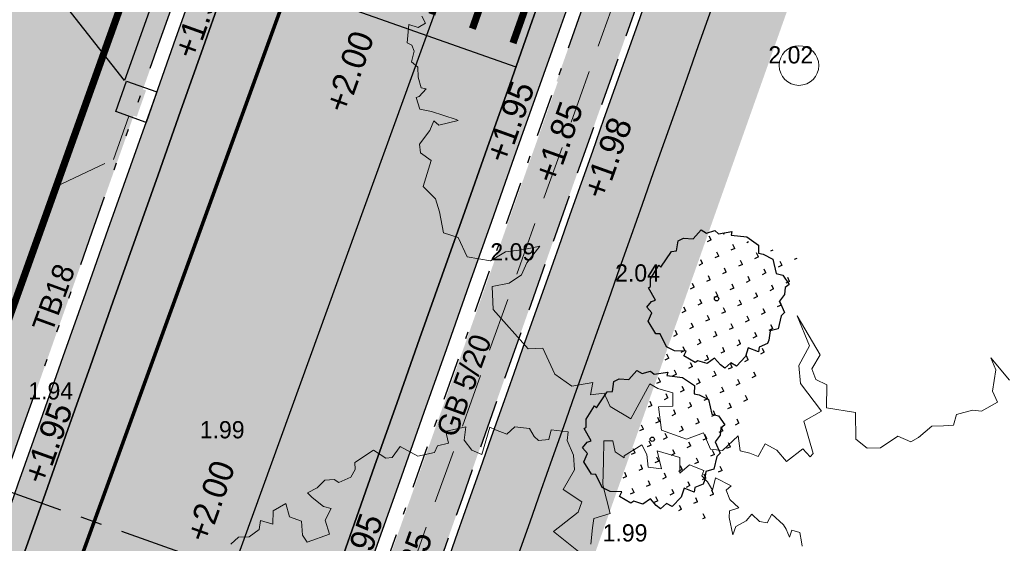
# Model space of a CAD drawing. Header units: metres. Extents: x 134157 to 138734, y 451157 to 455772.
# Tile 76 of 256: x 136389 to 136403, y 453326 to 453333. Entities that reach past the tile are written whole.
import ezdxf
from ezdxf import colors
from ezdxf.entities.mleader import LeaderData, LeaderLine
from ezdxf.math import Vec2, Vec3

# ---------------------------------------------------------------- set-up
doc = ezdxf.new("R2010")
doc.units = ezdxf.units.M
for name, pattern in [('CENTER__G5', [2.4, 1.5, -0.3, 0.3, -0.3]), ('DASHDOT__G2', [1.2, 0.6, -0.3, 0, -0.3]), ('HIDDEN__G5', [1.125, 0.75, -0.375]), ('TR18X20__G2', [2.5999999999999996, 1, -0.4, 0, -0.4, 0, -0.4, 0, -0.4])]:
    doc.linetypes.add(name, pattern=pattern)
doc.layers.add('-DR-alg-hulplijnen kantverharding asflast nieuwe fietsstraat', color=7, linetype='Continuous', true_color=0xff9429, plot=False)
for name, color, linetype, lineweight in [('-DR-bs-boom', 253, 'Continuous', 13), ('-DR-nw-mk-taludmarkering', 252, 'Continuous', 0), ('-DR-nw-rio-HWA 125', 170, 'HIDDEN__G5', 13), ('-DR-nw-vh-arc-tegels 300x300x45', 253, 'Continuous', 9)]:
    doc.layers.add(name, color=color, linetype=linetype, lineweight=lineweight)
for name, color, linetype in [('-DR-bs-rio-DWA Jutfaseweg', 253, 'Continuous'), ('-DR-bs-txt-hoogtemaat', 253, 'Continuous'), ('-DR-nw-alg-dwarsprofiel', 4, 'CENTER__G5'), ('-DR-nw-gr-solitaire heester', 96, 'Continuous'), ('-DR-nw-rio-HWA 160', 170, 'CENTER__G5'), ('-DR-nw-rio-trottoirkolk verkort ivm K&L', 1, 'Continuous'), ('-DR-nw-rio-txt aandachtspunten', 2, 'Continuous'), ('-DR-nw-txt-hoogtemaat', 2, 'Continuous'), ('-DR-nw-vh-band 10x20 ob', 2, 'HIDDEN__G5'), ('-DR-nw-vh-band 18-20x25', 2, 'TR18X20__G2'), ('-DR-nw-vh-band 5-20x25', 2, 'DASHDOT__G2'), ('-DR-nw-vh-kantverharding', 3, 'Continuous'), ('-DR-nw-vh-scheiding verhardingen', 1, 'Continuous'), ('-DR-nw-vh-txt-kantopsluitingen', 2, 'Continuous')]:
    doc.layers.add(name, color=color, linetype=linetype)
doc.layers.add('-DR-nw-gr-arc-gras', color=7, linetype='Continuous', true_color=0xb5d5a4)
doc.layers.add('-DR-nw-vh-arc-asfalt fietsstraat rood', color=7, linetype='Continuous', lineweight=9, true_color=0xdfbfc7)
doc.layers.add('-DR-nw-vh-arc-sbs kf bruinrood rabat halfsteens', color=7, linetype='Continuous', lineweight=9, true_color=0xb88485)
doc.layers.add('-DR-nw-vh-arc-halfverharding stabilizer', color=7, linetype='Continuous', lineweight=9, true_color=0xe2e1c1, transparency=0.1)
doc.layers.add('-DR-nw-vh-kantverharding halfverharding stabilizer', color=7, linetype='Continuous', true_color=0xe2e1c1, transparency=0.1)
doc.styles.add('Drong', font='txt', dxfattribs={"height": 1.8})
pattern_1 = [(115.3356253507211, (136419.7180158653, 453326.2367068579), (-0.2236810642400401, -0.1059037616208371), [0.06, -0.187485]), (205.3356253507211, (136419.7180158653, 453326.2367068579), (0.1059037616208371, -0.22368106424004), [0.06, -0.187485])]

# ---------------------------------------------------------------- blocks, each defined once
blk = doc.blocks.new('Boom bestaand 1')
for points in [[(-0.2017040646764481, 0.4431737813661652), (-0.2067805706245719, 0.4443676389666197), (-0.2172318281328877, 0.4470540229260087), (-0.223502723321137, 0.4395920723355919), (-0.2169333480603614, 0.4339209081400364), (-0.2270861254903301, 0.4339209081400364), (-0.2330585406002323, 0.4330255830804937), (-0.2498892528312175, 0.4257264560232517), (-0.242749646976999, 0.416712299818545), (-0.2476345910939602, 0.4092003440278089), (-0.2589076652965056, 0.4043176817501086), (-0.2543983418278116, 0.3953035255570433), (-0.2532710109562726, 0.3814065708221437), (-0.2457557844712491, 0.3746459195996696), (-0.2660470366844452, 0.3787774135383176), (-0.2728107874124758, 0.3821577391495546), (-0.2716834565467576, 0.3934255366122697), (-0.2848353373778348, 0.3874160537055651), (-0.2964840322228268, 0.3881672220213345), (-0.2987384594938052, 0.3953035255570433), (-0.3145206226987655, 0.3821577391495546), (-0.3028719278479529, 0.3735190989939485), (-0.3141447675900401, 0.3720167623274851), (-0.3231631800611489, 0.3686364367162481), (-0.3276722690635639, 0.3731435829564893), (-0.3404482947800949, 0.3607491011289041), (-0.3359389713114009, 0.3464764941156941), (-0.3526397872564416, 0.353711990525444), (-0.3702979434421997, 0.3325317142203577), (-0.3491079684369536, 0.3290017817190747), (-0.3568775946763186, 0.3155875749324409), (-0.37100416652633, 0.3198237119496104), (-0.3837182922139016, 0.3191176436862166), (-0.3801864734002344, 0.2951135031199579), (-0.3780675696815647, 0.2944074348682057), (-0.3886625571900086, 0.2873474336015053), (-0.4013764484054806, 0.2901714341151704), (-0.4056142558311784, 0.2802872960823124), (-0.3837182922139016, 0.2704032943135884), (-0.3589967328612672, 0.2591071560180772), (-0.3250928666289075, 0.2534590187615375), (-0.327212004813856, 0.2336908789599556), (-0.3180296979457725, 0.228042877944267), (-0.3010777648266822, 0.2188648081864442)], [(-0.2947208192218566, 0.2047446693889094), (-0.3321562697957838, 0.1849765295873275), (-0.3413385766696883, 0.2202768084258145), (-0.350520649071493, 0.2287488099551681), (-0.3724168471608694, 0.2146288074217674), (-0.3879560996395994, 0.2358089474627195), (-0.4042018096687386, 0.2414569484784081), (-0.4225661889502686, 0.2414569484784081), (-0.4315337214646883, 0.2467254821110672), (-0.4415591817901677, 0.229188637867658), (-0.4324549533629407, 0.2223948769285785), (-0.435986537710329, 0.2110987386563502), (-0.4423434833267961, 0.2082747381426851), (-0.4530205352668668, 0.2066837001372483), (-0.4612717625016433, 0.1920817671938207), (-0.457176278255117, 0.18003446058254), (-0.4670650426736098, 0.170150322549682), (-0.472715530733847, 0.1652082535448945), (-0.4472877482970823, 0.1440281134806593), (-0.4564700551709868, 0.1355561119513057), (-0.4705966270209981, 0.1320260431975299), (-0.4840167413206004, 0.1397921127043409), (-0.4882547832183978, 0.1171998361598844), (-0.4847231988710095, 0.1157878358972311), (-0.4748346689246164, 0.1136699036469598), (-0.4769535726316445, 0.1009617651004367), (-0.4713028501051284, 0.09460769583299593), (-0.4748346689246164, 0.0748395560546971), (-0.4931990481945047, 0.06071941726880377), (-0.4854294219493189, 0.04730521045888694), (-0.4875485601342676, 0.04024520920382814), (-0.5016751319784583, 0.03036107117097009), (-0.4974370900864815, 0.00494493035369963), (-0.4896674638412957, 0.002120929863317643), (-0.4832352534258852, -0.006023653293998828), (-0.4832352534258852, -0.0211265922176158), (-0.4885680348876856, -0.02468023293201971), (-0.4921233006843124, -0.03534115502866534), (-0.4876793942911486, -0.04689045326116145), (-0.4867905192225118, -0.05932826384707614), (-0.4796799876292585, -0.05666299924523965), (-0.4645700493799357, -0.04866734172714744), (-0.459237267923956, -0.04156006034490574), (-0.449460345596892, -0.05310935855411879), (-0.4325726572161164, -0.05488624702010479), (-0.4341562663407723, -0.082442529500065), (-0.4438616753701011, -0.08442230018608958), (-0.4591129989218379, -0.0788789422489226), (-0.4694125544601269, -0.08976781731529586), (-0.4852582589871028, -0.08739209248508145), (-0.4834755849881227, -0.1044182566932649), (-0.4690165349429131, -0.1107536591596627), (-0.4787219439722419, -0.1222364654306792), (-0.4698088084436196, -0.1279778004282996), (-0.4666397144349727, -0.1420344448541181), (-0.471197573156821, -0.1534835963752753), (-0.4672833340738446, -0.1649416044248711)], [(-0.2470641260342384, -0.4137096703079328), (-0.2372707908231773, -0.4130346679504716), (-0.235920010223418, -0.4234984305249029), (-0.2440246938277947, -0.4329495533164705), (-0.2234253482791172, -0.4440884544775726), (-0.2183598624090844, -0.4397003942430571), (-0.2102551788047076, -0.4400378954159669), (-0.1991112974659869, -0.448814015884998), (-0.1899934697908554, -0.4440884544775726), (-0.1778364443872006, -0.4484763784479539), (-0.1639910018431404, -0.4505016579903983), (-0.1606139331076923, -0.4451010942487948), (-0.1548731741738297, -0.4572524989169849), (-0.1555486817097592, -0.4613030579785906), (-0.1400145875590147, -0.4626531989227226), (-0.1312346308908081, -0.4505016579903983), (-0.1096221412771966, -0.4258612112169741), (-0.1072582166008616, -0.4238359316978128), (-0.1116481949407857, -0.448814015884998), (-0.1194152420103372, -0.4525269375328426), (-0.1102974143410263, -0.4619780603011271), (-0.09917651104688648, -0.4806846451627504), (-0.0889794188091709, -0.4840821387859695), (-0.07470325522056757, -0.4752485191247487), (-0.04819058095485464, -0.4976722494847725), (-0.02779592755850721, -0.489518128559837), (-0.01080061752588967, -0.4915566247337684), (0.01571205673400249, -0.4976722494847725), (0.02862852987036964, -0.4827231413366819), (0.05582116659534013, -0.4820436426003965), (0.071993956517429, -0.4570290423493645), (0.06901628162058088, -0.4348673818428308), (0.07565379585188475, -0.4119102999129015), (0.07964846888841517, -0.3923569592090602), (0.09273351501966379, -0.4155685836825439), (0.1039107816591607, -0.4277820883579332), (0.107454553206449, -0.4465849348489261), (0.1024933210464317, -0.4680038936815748), (0.1298861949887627, -0.4784885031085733), (0.1932751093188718, -0.4575098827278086), (0.2000920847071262, -0.4399570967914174), (0.2363148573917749, -0.4392229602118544), (0.2586511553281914, -0.4253239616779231), (0.2652219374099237, -0.3991058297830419), (0.2784183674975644, -0.4080994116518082), (0.2832172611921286, -0.3913114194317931), (0.3018123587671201, -0.3913114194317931), (0.326405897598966, -0.3733243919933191), (0.2952141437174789, -0.333752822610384), (0.3048114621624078, -0.3265580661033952), (0.3174374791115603, -0.3112487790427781), (0.3330041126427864, -0.3181641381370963), (0.326405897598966, -0.3349519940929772), (0.3551905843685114, -0.3435858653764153), (0.3780989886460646, -0.3188560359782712), (0.379279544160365, -0.2960093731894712), (0.401676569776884, -0.2960093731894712), (0.4096398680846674, -0.282577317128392), (0.4001834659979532, -0.2572057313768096), (0.4185987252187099, -0.2621805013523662), (0.4260642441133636, -0.2522309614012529), (0.4345253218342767, -0.2442711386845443), (0.4230780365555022, -0.2298441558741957), (0.436516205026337, -0.2193970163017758), (0.4544336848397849, -0.2139247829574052), (0.4479634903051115, -0.1885531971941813), (0.4609038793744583, -0.1840758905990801), (0.4584154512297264, -0.1786035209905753), (0.4161100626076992, -0.1731311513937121), (0.4136216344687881, -0.1477595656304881), (0.370818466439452, -0.158206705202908), (0.3489192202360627, -0.1512419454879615), (0.331499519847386, -0.1288552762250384), (0.2901896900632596, -0.1278603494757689), (0.3473717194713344, -0.1208556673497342), (0.359271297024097, -0.1377579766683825), (0.3736761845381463, -0.1383840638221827), (0.385575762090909, -0.1283677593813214), (0.411880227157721, -0.1402620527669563), (0.4319217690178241, -0.108961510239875), (0.4632366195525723, -0.1221077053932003), (0.4795203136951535, -0.1133435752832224), (0.4857834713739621, -0.09769330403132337), (0.4807698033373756, -0.07176879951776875), (0.4942572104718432, -0.05941110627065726), (0.493133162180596, -0.04817669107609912), (0.486239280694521, -0.02690144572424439), (0.4917654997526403, -0.01309223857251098), (0.4961864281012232, -0.001492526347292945), (0.4851339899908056, 0.007345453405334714), (0.4884496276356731, 0.0283353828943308), (0.4939758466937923, 0.03827811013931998), (0.4917654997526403, 0.06147753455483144), (0.47629189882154, 0.06092516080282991), (0.4530819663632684, 0.07583911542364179), (0.4365033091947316, 0.07583911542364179), (0.4718709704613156, 0.0863340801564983)]]:
    blk.add_lwpolyline(points)
blk.add_circle((0, 0), 0.02512965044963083)
blk = doc.blocks.new('*U145')
at = {"layer": '-DR-nw-mk-taludmarkering', "flags": 128}
for points, const_width in [([(-0.03337993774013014, -0.09426441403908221), (3.925725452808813, -1.496221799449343)], 0.2), ([(-0.02550306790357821, -0.5213919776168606), (0.07463674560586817, -0.2385987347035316)], 0.09999999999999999), ([(0.02363061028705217, -1.281382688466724), (0.3574299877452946, -0.3387385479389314)], 0.09999999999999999), ([(0.5400834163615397, -0.721671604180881), (0.6402232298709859, -0.438878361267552)], 0.09999999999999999), ([(0.5892170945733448, -1.481662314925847), (0.9230164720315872, -0.5390181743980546)], 0.09999999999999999), ([(1.105669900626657, -0.9219512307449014), (1.205809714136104, -0.6391579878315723)], 0.09999999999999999), ([(1.154803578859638, -1.68194194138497), (1.48860295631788, -0.7392978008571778)], 0.09999999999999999), ([(1.671256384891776, -1.122230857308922), (1.771396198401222, -0.8394376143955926)], 0.09999999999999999), ([(1.72039006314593, -1.882221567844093), (2.054189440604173, -0.9395774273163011)], 0.09999999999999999), ([(2.236842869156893, -1.322510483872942), (2.33698268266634, -1.039717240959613)], 0.09999999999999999), ([(2.285976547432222, -2.082501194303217), (2.619775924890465, -1.139857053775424)], 0.09999999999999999), ([(2.802429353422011, -1.522790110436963), (2.902569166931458, -1.239996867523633)], 0.09999999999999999), ([(2.851563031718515, -2.28278082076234), (3.185362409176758, -1.340136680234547)], 0.09999999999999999), ([(3.368015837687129, -1.723069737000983), (3.468155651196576, -1.440276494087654)], 0.09999999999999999), ([(3.417149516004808, -2.483060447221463), (3.750948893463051, -1.540416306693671)], 0.09999999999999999)]:
    blk.add_lwpolyline(points, dxfattribs=dict(at, const_width=const_width))
at = {"layer": '-DR-nw-vh-scheiding verhardingen', "linetype": 'ByBlock', "flags": 128}
for points in [[(0, 0), (3.959105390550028, -1.401957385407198)], [(-0.5006990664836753, -1.41396621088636), (3.458406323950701, -2.815923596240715)]]:
    blk.add_lwpolyline(points, dxfattribs=at)
blk = doc.blocks.new('Solitaire heester')
blk.add_lwpolyline([(-1.738422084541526, -4.390808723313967), (-2.165650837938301, -3.928363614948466), (-2.483742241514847, -4.006582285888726), (-2.464906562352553, -3.243960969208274), (-3.108512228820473, -3.265308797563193), (-3.941315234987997, -2.904578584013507), (-3.868064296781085, -2.452012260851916), (-4.359586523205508, -2.179992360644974), (-4.239036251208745, -1.822945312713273), (-3.950943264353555, -1.283816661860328), (-4.465961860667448, -0.924314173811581), (-4.503076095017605, -0.2488687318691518), (-4.693194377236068, -0.1051291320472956), (-4.52288920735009, 0.7919674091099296), (-4.165535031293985, 0.7508631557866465), (-4.408840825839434, 1.52244183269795), (-4.334976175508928, 2.133900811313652), (-3.641002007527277, 2.854190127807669), (-3.727257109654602, 3.148478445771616), (-3.088619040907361, 3.940484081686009), (-2.461086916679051, 3.914225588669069), (-2.205140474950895, 4.358141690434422), (-1.729077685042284, 4.197407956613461), (-1.539266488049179, 3.97422214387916), (-0.8928984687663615, 4.71058514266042), (-0.7661533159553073, 4.614758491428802), (-0.2489862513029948, 4.811378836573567), (0.8385356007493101, 4.576780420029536), (0.7504387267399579, 4.394391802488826), (2.044152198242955, 4.063660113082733), (2.201816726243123, 3.745261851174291), (2.885605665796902, 3.885625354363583), (3.186395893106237, 3.598453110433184), (3.366635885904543, 2.954233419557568), (4.159869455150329, 2.633380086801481), (4.070851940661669, 2.212653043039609), (4.434400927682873, 1.71867540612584), (4.306120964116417, 1.417271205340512), (4.763654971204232, 0.573362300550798), (4.517280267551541, 0.5504799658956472), (4.76739476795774, -0.5150800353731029), (4.517336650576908, -1.491315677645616), (3.976366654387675, -1.679899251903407), (4.022745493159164, -2.013757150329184), (3.932500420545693, -2.752268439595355), (3.0564445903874, -3.305015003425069), (3.102209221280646, -3.797765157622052), (2.654917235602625, -4.415726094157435), (2.345783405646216, -4.231802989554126), (1.876529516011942, -4.365050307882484), (1.329057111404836, -4.180206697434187), (0.6990696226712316, -4.789516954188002), (0.4057020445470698, -4.637433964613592), (-0.5083884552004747, -4.753073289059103), (-0.8481344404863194, -4.267132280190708), (-1.476280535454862, -4.399766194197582), (-1.738422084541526, -4.390808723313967)])
blk.add_circle((0, 0), 0.15)
blk = doc.blocks.new('*U440')
blk.add_hatch(color=256).paths.add_polyline_path([(0.1523418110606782, -0.01385542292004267), (0.4208064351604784, 0.0148977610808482), (0.462338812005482, -0.3728844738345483), (0.1938741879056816, -0.4016376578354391)])
blk.add_lwpolyline([(-6.422880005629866e-10, -1.134638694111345e-08), (0.4474410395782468, 0.04792196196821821), (0.4953630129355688, -0.3995190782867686), (0.0479219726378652, -0.4474410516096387)], close=True)

msp = doc.modelspace()

# ---------------------------------------------------------------- hatches: boundary and pattern name
at = {"layer": '-DR-nw-gr-arc-gras', "transparency": 33554687}
h = msp.add_hatch(dxfattribs=at)
h.set_pattern_fill('AGR-BOLLEN', color=256, scale=0.1, pattern_type=2)
h.set_pattern_definition(pattern_1)
edge = h.paths.add_edge_path()
edge.add_arc((-7000776.809524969, 3043164.567559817), 7592527.997363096, 340.0567505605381, 340.0572256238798)
edge.add_line((136455.7815594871, 453494.2542758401), (136455.1236032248, 453494.4934109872))
edge.add_arc((380495.2223584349, 364992.5484406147), 259592.3035530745, 160.0666568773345, 160.0804453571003)
edge.add_line((136433.832290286, 453435.7615323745), (136433.813485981, 453435.768343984))
edge.add_line((136433.813485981, 453435.768343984), (136432.1794965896, 453431.2550945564))
edge.add_line((136432.1794965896, 453431.2550945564), (136432.198303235, 453431.2482893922))
edge.add_line((136432.198303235, 453431.2482893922), (136431.6776287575, 453429.8696050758))
edge.add_line((136431.6776287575, 453429.8696050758), (136432.3363505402, 453429.6312341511))
edge.add_line((136432.3363505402, 453429.6312341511), (136434.3092713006, 453435.0765756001))
h = msp.add_hatch(dxfattribs=at)
h.set_pattern_fill('AGR-BOLLEN', color=256, scale=0.1, pattern_type=2)
h.set_pattern_definition(pattern_1)
edge = h.paths.add_edge_path()
edge.add_line((136383.2134454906, 453288.9019834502), (136370.3107921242, 453255.8015622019))
edge.add_line((136370.3107921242, 453255.8015622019), (136371.2564993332, 453255.4863635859))
edge.add_line((136371.2564993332, 453255.4863635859), (136384.1510128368, 453288.5538067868))
edge.add_line((136384.1510128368, 453288.5538067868), (136396.0961381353, 453322.3793146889))
edge.add_arc((144469.9212397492, 450472.5629594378), 8562.015243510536, 160.31249212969, 160.5585073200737, ccw=False)
edge.add_arc((136275.9270339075, 453000.1713109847), 380.646841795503, 69.38656361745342, 69.63257880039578, ccw=False)
edge.add_arc((138171.7297984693, 452736.5348694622), 1867.673052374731, 160.368791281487, 160.6148064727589, ccw=False)
edge.add_arc((136543.2276384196, 453720.0757027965), 379.2681389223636, 249.6101479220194, 249.85616311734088, ccw=False)
edge.add_arc((139775.6477578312, 452174.23586996), 3568.915535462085, 160.2709000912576, 160.5169152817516, ccw=False)
edge.add_line((136416.2303610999, 453379.0067418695), (136415.2888679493, 453379.3437739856))
edge.add_arc((149594.404130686, 448661.5345121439), 13998.09999034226, 160.3038426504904, 160.5498578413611)
edge.add_line((136395.1532065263, 453322.7123011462), (136383.2134454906, 453288.9019834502))
h = msp.add_hatch(dxfattribs=at)
h.set_pattern_fill('AGR-BOLLEN', color=256, scale=0.1, pattern_type=2)
h.set_pattern_definition(pattern_1)
edge = h.paths.add_edge_path()
edge.add_line((136398.3948542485, 453336.9145987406), (136398.3760025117, 453336.9212779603))
edge.add_line((136398.3760025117, 453336.9212779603), (136396.7737873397, 453332.3966510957))
edge.add_line((136396.7737873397, 453332.3966510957), (136396.7926424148, 453332.3899779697))
edge.add_arc((149594.4041398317, 448661.5345083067), 13999.780000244, 160.5102768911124, 160.5498578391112)
edge.add_line((136393.569081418, 453323.2717183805), (136392.3202201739, 453319.7948465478))
edge.add_line((136392.3202201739, 453319.7948465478), (136392.9806538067, 453319.5612542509))
edge.add_line((136392.9806538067, 453319.5612542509), (136394.2102749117, 453323.0452875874))
edge.add_arc((149594.4041308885, 448661.5345120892), 13999.09999055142, 160.3699688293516, 160.5498578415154, ccw=False)
edge.add_line((136408.9108490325, 453364.4663061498), (136408.2710879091, 453364.6967628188))
edge.add_arc((149594.4041402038, 448661.5345090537), 13999.780000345, 160.3699600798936, 160.4906326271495)
h = msp.add_hatch(dxfattribs=at)
h.set_pattern_fill('AGR-BOLLEN', color=256, scale=0.1, pattern_type=2)
h.set_pattern_definition([(115.335625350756, (136715.2722426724, 452399.4575420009), (-0.2236810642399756, -0.1059037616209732), [0.06, -0.187485]), (205.335625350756, (136715.2722426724, 452399.4575420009), (0.1059037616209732, -0.2236810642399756), [0.06, -0.187485])])
h.paths.add_polyline_path([(136398.9414093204, 453326.2485956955), (136400.2415328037, 453329.8868261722), (136398.9071459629, 453330.3415334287), (136397.607002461, 453326.7032469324)])
at = {"layer": '-DR-nw-vh-arc-asfalt fietsstraat rood', "transparency": 33554687}
h = msp.add_hatch(color=256, dxfattribs=at)
h.dxf.hatch_style = 1
h.paths.add_polyline_path([(136392.9844638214, 453323.4781699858, -0.0007849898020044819), (136407.6878282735, 453364.9070308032), (136403.7367146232, 453366.3314268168, 0.0007852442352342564), (136389.0241510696, 453324.8767131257), (136377.1192577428, 453291.1651317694), (136369.7581975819, 453272.2810941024), (136373.7105919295, 453270.856236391), (136381.0570405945, 453289.7027897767)])
at = {"layer": '-DR-nw-vh-arc-halfverharding stabilizer'}
h = msp.add_hatch(dxfattribs=at)
h.set_pattern_fill('GRAVEL', color=256, scale=0.03)
h.set_pattern_definition([(228.0127875, (0.54864, 0.7619999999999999), (-6.096000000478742, -6.857999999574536), [0.102516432, -10.1491450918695]), (184.969741, (0.4800599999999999, 0.6858), (9.143999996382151, 0.7620000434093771), [0.175921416, -17.41621466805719]), (132.5104471, (0.3048, 0.6705599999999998), (7.620000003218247, -8.381999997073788), [0.124044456, -12.28041683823]), (267.273689, (0.00762, 0.4800599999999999), (0.7620000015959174, 15.23999999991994), [0.160201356, -15.8599312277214]), (292.83365418, (0, 0.32004), (-3.810000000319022, 9.143999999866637), [0.15709011, -15.5519423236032]), (357.2736889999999, (0.06096, 0.17526), (-15.23999999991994, 0.7620000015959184), [0.160201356, -15.8599312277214]), (37.69424047, (0.22098, 0.16764), (-9.905999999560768, -7.620000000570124), [0.211858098, -20.9739345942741]), (72.25532837, (0.38862, 0.29718), (5.334000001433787, 16.76399999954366), [0.200015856, -19.8015769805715]), (121.42956562, (0.4495799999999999, 0.48768), (-6.096000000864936, 9.905999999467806), [0.1607439, -15.9136637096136]), (175.2363583, (0.36576, 0.6248400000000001), (8.381999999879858, -0.7620000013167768), [0.183513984, -8.992181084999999]), (222.3974378, (0.18288, 0.64008), (-9.143999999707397, -8.382000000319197), [0.237323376, -23.4950317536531]), (138.81407483, (0.7619999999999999, 0.47244), (-5.333999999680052, 4.572000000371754), [0.08100136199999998, -8.0191697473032]), (171.4692344, (0.70104, 0.52578), (9.906000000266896, -1.523999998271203), [0.154104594, -15.256391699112]), (225, (0.54864, 0.54864), (-1.06581410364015e-16, -0.7620000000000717), [0.107762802, -0.9698679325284]), (203.19859051, (0.4953, 0.64008), (3.810000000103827, 1.5239999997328), [0.05803239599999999, -5.745186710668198]), (291.80140949, (0.44196, 0.61722), (-0.7620000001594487, 2.285999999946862), [0.082069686, -4.021425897]), (30.96375653, (0.47244, 0.5410200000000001), (2.286000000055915, 1.523999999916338), [0.133295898, -4.309889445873]), (161.56505118, (0.5867399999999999, 0.6096), (1.524000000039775, -0.761999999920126), [0.096386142, -2.3132694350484]), (16.389540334, (0, 0.61722), (7.620000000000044, 2.286000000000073), [0.1350264, -13.3676480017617]), (70.34617594, (0.12954, 0.65532), (-3.048000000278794, -8.381999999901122), [0.113279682, -11.21466470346]), (293.19859051, (0.5867399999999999, 0.7619999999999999), (-1.523999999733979, 3.810000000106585), [0.11606403, -5.687155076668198]), (343.6104596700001, (0.6324599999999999, 0.65532), (-7.620000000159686, 2.285999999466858), [0.1350264, -13.367648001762]), (339.44395478, (0, 0.14478), (-3.809999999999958, 1.524000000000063), [0.1302105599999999, -6.3803202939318]), (294.7751406, (0.12192, 0.09906), (-3.810000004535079, 8.381999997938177), [0.109101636, -10.801078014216]), (66.80140949, (0.59436, 0), (1.523999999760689, 3.810000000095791), [0.11606403, -5.687155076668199]), (17.35402464, (0.64008, 0.10668), (-9.905999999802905, -3.048000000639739), [0.127734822, -12.64571279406]), (69.44395478, (0.22098, 0), (-1.524000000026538, -3.809999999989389), [0.06510527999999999, -6.445425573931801]), (101.309932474, (0.54864, 0), (-0.7620000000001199, 3.048000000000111), [0.03885437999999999, -3.8465984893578]), (165.963756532, (0.5410200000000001, 0.0381), (2.285999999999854, -0.7619999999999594), [0.15709011, -2.9847163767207]), (186.00900596, (0.38862, 0.0762), (7.61999999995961, 0.762000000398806), [0.1455801, -14.4124094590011]), (303.69006753, (0.47244, 0.47244), (-0.7620000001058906, 1.523999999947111), [0.109897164, -2.637532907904]), (353.15722659, (0.5334, 0.3809999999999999), (12.9540000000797, -1.523999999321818), [0.191867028, -18.9948027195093]), (60.9453959, (0.7239, 0.35814), (-3.048000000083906, -5.333999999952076), [0.078452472, -7.766817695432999]), (90, (0.7619999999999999, 0.42672), (-0.7619999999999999, 0.7619999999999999), [0.04572, -0.7162799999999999]), (120.25643716, (0.37338, 0.09906), (3.047999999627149, -5.334000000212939), [0.105860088, -10.48018223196]), (48.01278749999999, (0.32004, 0.1905), (6.096000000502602, 6.857999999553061), [0.205032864, -10.0466286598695]), (0, (0.4572, 0.3429), (0.7619999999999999, 0.7619999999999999), [0.19812, -0.5638799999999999]), (325.3048465, (0.65532, 0.3429), (7.620000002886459, -5.333999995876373), [0.120482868, -11.927795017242]), (254.0546040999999, (0.75438, 0.27432), (-0.761999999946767, -3.048000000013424), [0.110948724, -5.4364950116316]), (207.64597536, (0.7239, 0.16764), (-14.478000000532, -7.619999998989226), [0.18064353, -17.8837393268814]), (175.42607874, (0.5638799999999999, 0.08381999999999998), (-9.905999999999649, 0.7619999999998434), [0.191108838, -18.919753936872])])
edge = h.paths.add_edge_path()
edge.add_line((136391.109334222, 453311.2610998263), (136395.1532065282, 453322.7123011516))
edge.add_arc((149594.4041387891, 448661.5345092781), 13998.09999893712, 160.3699834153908, 160.5498578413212, ccw=False)
edge.add_line((136409.8515333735, 453364.1270044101), (136409.0063594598, 453364.4316984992))
edge.add_arc((149014.4532923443, 448866.8502176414), 13383.77867250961, 160.3637691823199, 160.5519250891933)
edge.add_line((136394.3045680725, 453323.0119889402), (136393.041588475, 453319.4336311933))
edge.add_line((136393.041588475, 453319.4336311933), (136392.2868749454, 453319.70056985))
edge.add_line((136392.2868749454, 453319.70056985), (136391.787185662, 453318.286246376))
edge.add_line((136391.787185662, 453318.286246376), (136392.5416575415, 453318.0198819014))
edge.add_line((136392.5416575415, 453318.0198819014), (136392.1254244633, 453316.841217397))
edge.add_line((136392.1254244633, 453316.841217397), (136390.260695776, 453311.5607876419))
edge.add_line((136390.260695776, 453311.5607876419), (136391.109334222, 453311.2610998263))
at = {"layer": '-DR-nw-vh-arc-sbs kf bruinrood rabat halfsteens', "transparency": 33554687}
h = msp.add_hatch(color=256, dxfattribs=at)
h.dxf.hatch_style = 1
h.paths.add_polyline_path([(136389.0241510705, 453324.8767131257, -0.0007852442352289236), (136403.7367146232, 453366.331426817), (136403.3620742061, 453366.4664865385), (136396.0401783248, 453345.8917408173), (136388.6469784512, 453325.0099077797), (136386.4678348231, 453318.8391361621), (136386.3013415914, 453318.3676703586), (136386.1348483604, 453317.8962045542), (136385.9683551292, 453317.4247387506), (136385.801861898, 453316.9532729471), (136385.6353686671, 453316.4818071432), (136385.4688754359, 453316.0103413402), (136385.3023822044, 453315.5388755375), (136385.1358889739, 453315.0674097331), (136384.9693957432, 453314.5959439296), (136384.8029025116, 453314.124478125), (136384.6364092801, 453313.6530123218), (136384.4699160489, 453313.1815465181), (136384.3034228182, 453312.7100807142), (136384.1369295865, 453312.2386149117), (136383.9693720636, 453311.7641353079), (136384.3466298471, 453311.631181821)])
h = msp.add_hatch(color=256, dxfattribs=at)
h.dxf.hatch_style = 1
h.paths.add_polyline_path([(136407.687828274, 453364.9070308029, 0.0007849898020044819), (136392.9844638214, 453323.4781699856), (136388.3078365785, 453310.2351702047), (136388.685070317, 453310.1022251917), (136389.3177686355, 453311.8937867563), (136393.3616364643, 453323.3449754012, -0.0007849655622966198), (136408.0641248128, 453364.7713740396)])
at = {"layer": '-DR-nw-vh-arc-tegels 300x300x45'}
h = msp.add_hatch(dxfattribs=at)
h.set_pattern_fill('AVH-TEGEL_200X200_HALFST', color=256, scale=2, angle=71, pattern_type=2)
h.set_pattern_definition([(71, (0, 0), (-0.05887645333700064, 0.443321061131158), [0.4, -0.4]), (161, (0, 0), (-0.1302272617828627, -0.3782074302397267), [])])
h.paths.add_polyline_path([(136383.6032007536, 453320.911274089), (136386.0464759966, 453320.0484569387), (136386.6791502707, 453321.8400269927), (136387.2449092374, 453321.640235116), (136388.4584460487, 453325.0766575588), (136395.8516459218, 453345.9584905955), (136395.5688473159, 453346.058615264), (136395.6692610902, 453346.3413113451), (136393.8836929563, 453346.9755459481), (136392.3271152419, 453344.9588620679), (136389.4221152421, 453336.868862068), (136389.3281152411, 453336.902862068)])
h.paths.add_polyline_path([(136382.5311583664, 453309.1878788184), (136382.5295352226, 453309.1884520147), (136382.5311533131, 453309.1878648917)])

# ---------------------------------------------------------------- linework, layer by layer
at = {"layer": '-DR-alg-hulplijnen kantverharding asflast nieuwe fietsstraat'}
for points in [[(136615.5574884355, 453953.711278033), (136612.5988155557, 453946.9774368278), (136593.3968481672, 453893.9480587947), (136588.980006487, 453881.7567302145), (136586.9296896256, 453874.6504554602, -0.01588767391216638), (136585.9525370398, 453871.6277406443), (136586.3288476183, 453871.4914783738), (136577.7383367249, 453847.7673755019, 0.004101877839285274), (136569.551446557, 453824.5650928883, -0.004267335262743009), (136561.0217986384, 453800.4168774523), (136429.6486940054, 453438.3572199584, 0.002151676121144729), (136389.0241510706, 453324.8767131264), (136377.1192577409, 453291.1651317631), (136363.7665480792, 453256.9101376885), (136363.728095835, 453256.80125087)], [(136620.467022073, 453951.9335331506), (136618.8898399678, 453946.4661328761, -0.01664357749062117), (136617.8615883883, 453943.301182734), (136595.3671784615, 453881.1791853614, -0.01664357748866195), (136594.1306749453, 453878.0896433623), (136591.8416891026, 453872.87998761, 0.01163646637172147), (136590.9554707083, 453870.7283732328), (136590.605185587, 453869.7904456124), (136590.2290830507, 453869.9266325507), (136581.6874133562, 453846.3374126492, 0.004101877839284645), (136573.5234525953, 453823.2001137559, -0.004267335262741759), (136564.9699280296, 453798.9843013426), (136433.5968233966, 453436.9246438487, 0.002151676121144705), (136392.9844638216, 453323.4781699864), (136381.0570405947, 453289.7027897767), (136367.704330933, 453255.4477957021), (136367.6831793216, 453255.3878998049)]]:
    msp.add_lwpolyline(points, format="xyb", dxfattribs=at)
at = {"layer": '-DR-bs-rio-DWA Jutfaseweg', "const_width": 0.05, "flags": 128}
msp.add_lwpolyline([(136385.6001283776, 453313.2417282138), (136408.1042717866, 453375.1461283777)], dxfattribs=at)
at = {"layer": '-DR-nw-rio-HWA 125', "flags": 128}
msp.add_lwpolyline([(136393.9482191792, 453323.3519115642), (136404.0640880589, 453351.6598860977)], dxfattribs=at)
at = {"layer": '-DR-nw-rio-HWA 125'}
msp.add_lwpolyline([(136389.8011501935, 453330.9274635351), (136390.5990039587, 453331.3052143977), (136390.8147378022, 453331.9089181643)], dxfattribs=at)
at = {"layer": '-DR-nw-rio-HWA 160', "const_width": 0.1}
msp.add_lwpolyline([(136384.1369037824, 453315.0767892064), (136393.4562309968, 453341.1557430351)], dxfattribs=at)
at = {"layer": '-DR-nw-vh-band 10x20 ob', "ltscale": 0.9}
msp.add_lwpolyline([(136393.0301461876, 453319.703468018), (136394.2102749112, 453323.0452875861, -0.001068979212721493), (136414.2631114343, 453379.4454112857)], format="xyb", dxfattribs=at)
at = {"layer": '-DR-nw-vh-band 18-20x25', "flags": 128}
msp.add_lwpolyline([(136387.2449092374, 453321.640235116), (136388.4583921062, 453325.0765050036, -0.000395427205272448), (136395.8512734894, 453345.9586224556)], format="xyb", dxfattribs=at)
at = {"layer": '-DR-nw-vh-band 5-20x25'}
msp.add_lwpolyline([(136392.703045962, 453320.8793922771), (136393.550222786, 453323.2783781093, -0.001051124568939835), (136413.2671326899, 453378.7399570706)], format="xyb", dxfattribs=at)
at = {"layer": '-DR-nw-vh-kantverharding'}
for points in [[(136363.728095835, 453256.80125087), (136363.7665480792, 453256.9101376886), (136377.1192577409, 453291.1651317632), (136389.0241510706, 453324.8767131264, -0.002151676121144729), (136429.6486940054, 453438.3572199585), (136561.0217986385, 453800.4168774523, 0.004267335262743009), (136569.551446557, 453824.5650928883, -0.004101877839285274), (136577.738336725, 453847.767375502), (136586.3288476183, 453871.4914783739), (136585.9525370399, 453871.6277406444)], [(136367.6831793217, 453255.3878998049), (136367.704330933, 453255.4477957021), (136381.0570405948, 453289.7027897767), (136392.9844638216, 453323.4781699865, -0.002151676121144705), (136433.5968233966, 453436.9246438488), (136564.9699280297, 453798.9843013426, 0.004267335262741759), (136573.5234525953, 453823.2001137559, -0.004101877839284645), (136581.6874133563, 453846.3374126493), (136590.2290830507, 453869.9266325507), (136590.605185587, 453869.7904456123)], [(136392.187695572, 453320.0206781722), (136393.3616364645, 453323.3449754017, -0.002151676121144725), (136433.9728357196, 453436.7882080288), (136565.3459403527, 453798.8478655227, 0.004267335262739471), (136573.9017388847, 453823.0701157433, -0.004101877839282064), (136582.0635158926, 453846.2012257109), (136590.4689986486, 453869.4143430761)], [(136388.645266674, 453325.0050604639, -0.002151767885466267), (136429.2726816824, 453438.4936557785), (136433.4882348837, 453450.1115721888)], [(136393.0411372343, 453319.4342793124), (136394.3045680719, 453323.0119889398, -0.001073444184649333), (136414.4415241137, 453379.6471028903, -0.001073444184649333)]]:
    msp.add_lwpolyline(points, format="xyb", dxfattribs=at)

# ---------------------------------------------------------------- block references
at = {"layer": '-DR-bs-boom', "rotation": 293.3958673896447}
for p, xscale, yscale in [((136400.1520000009, 453332.6160000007), 11, 11), ((136396.2770000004, 453321.5810000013), 12, 12)]:
    msp.add_blockref('Boom bestaand 1', p, dxfattribs=dict(at, xscale=xscale, yscale=yscale))
at = {"layer": '-DR-nw-gr-solitaire heester', "xscale": 0.2, "yscale": 0.2, "zscale": 0.2, "rotation": 70.17551579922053}
for p in [(136399.0029615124, 453329.3646789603), (136398.1072153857, 453327.4045021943)]:
    msp.add_blockref('Solitaire heester', p, dxfattribs=at)
at = {"layer": '-DR-nw-mk-taludmarkering'}
msp.add_blockref('*U145', (136392.7496174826, 453335.4128806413), dxfattribs=at)
at = {"layer": '-DR-nw-rio-trottoirkolk verkort ivm K&L', "rotation": 154.407238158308}
msp.add_blockref('*U440', (136391.0552293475, 453331.8238521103), dxfattribs=at)

# ---------------------------------------------------------------- texts
at = {"layer": '-DR-bs-txt-hoogtemaat', "color": 253, "char_height": 0.24, "attachment_point": 7, "style": 'Drong'}
for s, insert in [('2.02', (136399.726, 453332.6419999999, 2.022)), ('2.09', (136395.852, 453329.895, 2.085)), ('2.04', (136397.59, 453329.601, 2.041)), ('1.94', (136389.413, 453327.956, 1.938)), ('1.99', (136391.802, 453327.4139999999, 1.993)), ('1.99', (136397.416, 453325.976, 1.99))]:
    msp.add_mtext(s, dxfattribs=dict(at, insert=insert))
at = {"layer": '-DR-nw-txt-hoogtemaat', "style": 'Drong'}
for s, p in [('+1.95', (136396.088281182, 453331.232308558)), ('+1.85', (136396.7651989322, 453330.9491506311)), ('+1.98', (136397.4483618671, 453330.7288117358)), ('+1.95', (136393.9781862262, 453325.2048813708)), ('+1.85', (136394.6658363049, 453324.9602879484))]:
    msp.add_text(s, height=0.34, rotation=70.33562535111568, dxfattribs=at).set_placement(p)
at = {"layer": '-DR-nw-vh-txt-kantopsluitingen', "style": 'Drong'}
for s, p in [('TB18', (136389.7422713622, 453328.8759083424)), ('GB 5/20', (136395.3710337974, 453327.4126811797))]:
    msp.add_text(s, height=0.3, rotation=70, dxfattribs=at).set_placement(p)

# ---------------------------------------------------------------- next in the draw order: leaders
at = {"layer": '-DR-nw-rio-txt aandachtspunten'}
ml = msp.add_multileader_mtext('Standard', dxfattribs=at)
ml.set_content('Aanbrengen trottoirkolk 600 mm \\Phoog i.v.m. aanwezige K&L \\P - Q-line Max TRK-4717/60 GB1', color=7, style='Drong')
ml.set_leader_properties(color=256, linetype='ByLayer', lineweight=-1)
ml.build(insert=Vec2(0, 0))
ml.multileader.update_dxf_attribs({"text_left_attachment_type": 5, "text_right_attachment_type": 5, "dogleg_length": 70.90462224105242, "arrow_head_size": 0.5, "scale": 0.2})
ctx = ml.context
ctx.base_point, ctx.scale, ctx.char_height, ctx.arrow_head_size, ctx.landing_gap_size, ctx.plane_origin, ctx.plane_x_axis, ctx.plane_y_axis = Vec3(136385.2253888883, 453328.4830216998), 0.2, 0.36, 0.5, 0.04000000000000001, Vec3(136388.4238693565, 453323.7803170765), Vec3(0.3365098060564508, 0.9416799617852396), Vec3(-0.9416799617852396, 0.3365098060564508)
ctx.left_attachment, ctx.right_attachment = 5, 5
notes = []
notes.append((ctx, [(1, (1, 1, 0), (136387.916549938, 453336.01389417), (-0.3365098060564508, -0.9416799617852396), 0.4738452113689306, [(1, [(136394.3327283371, 453342.4243496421), (136390.7526783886, 453332.4081912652)], 0, [])])]))
ctx.mtext.insert, ctx.mtext.text_direction, ctx.mtext.rotation, ctx.mtext.flow_direction = Vec3(136383.6610489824, 453329.0845166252), Vec3(0.3365098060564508, 0.9416799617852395), 1.227588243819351, 5
ctx.mtext.has_bg_fill, ctx.mtext.bg_color, ctx.mtext.bg_scale_factor, ctx.mtext.bg_transparency, ctx.mtext.use_window_bg_color = 1, -1027028792, 1.5, 0, 1
for ctx, leaders in notes:
    for number, flags, end, landing, length, lines in leaders:
        leader = LeaderData()
        leader.index, (leader.has_last_leader_line, leader.has_dogleg_vector, leader.attachment_direction) = number, flags
        leader.last_leader_point, leader.dogleg_vector, leader.dogleg_length = Vec3(end), Vec3(landing), length
        for number, points, colour, breaks in lines:
            line = LeaderLine()
            line.index, line.vertices, line.color, line.breaks = number, Vec3.list(points), colors.encode_raw_color(colour), breaks
            leader.lines.append(line)
        ctx.leaders.append(leader)

# ---------------------------------------------------------------- next in the draw order: linework, layer by layer
at = {"layer": '-DR-alg-hulplijnen kantverharding asflast nieuwe fietsstraat'}
for points in [[(136615.5574884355, 453953.711278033), (136612.5988155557, 453946.9774368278), (136593.3968481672, 453893.9480587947), (136588.980006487, 453881.7567302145), (136586.9296896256, 453874.6504554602, -0.01588767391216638), (136585.9525370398, 453871.6277406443), (136586.3288476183, 453871.4914783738), (136577.7383367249, 453847.7673755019, 0.004101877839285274), (136569.551446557, 453824.5650928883, -0.004267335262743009), (136561.0217986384, 453800.4168774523), (136429.6486940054, 453438.3572199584, 0.002151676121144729), (136389.0241510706, 453324.8767131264), (136377.1192577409, 453291.1651317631), (136363.7665480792, 453256.9101376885), (136359.0794775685, 453243.6375652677)], [(136620.467022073, 453951.9335331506), (136618.8898399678, 453946.4661328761, -0.01664357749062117), (136617.8615883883, 453943.301182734), (136595.3671784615, 453881.1791853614, -0.01664357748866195), (136594.1306749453, 453878.0896433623), (136591.8416891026, 453872.87998761, 0.01163646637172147), (136590.9554707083, 453870.7283732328), (136590.605185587, 453869.7904456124), (136590.2290830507, 453869.9266325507), (136581.6874133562, 453846.3374126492, 0.004101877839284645), (136573.5234525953, 453823.2001137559, -0.004267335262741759), (136564.9699280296, 453798.9843013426), (136433.5968233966, 453436.9246438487, 0.002151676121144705), (136392.9844638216, 453323.4781699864), (136381.0570405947, 453289.7027897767), (136367.704330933, 453255.4477957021), (136363.0397903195, 453242.2390221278)]]:
    msp.add_lwpolyline(points, format="xyb", dxfattribs=at)
at = {"layer": '-DR-nw-alg-dwarsprofiel', "flags": 128}
msp.add_lwpolyline([(136401.1792736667, 453322.4130744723), (136384.1716758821, 453328.4330844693)], dxfattribs=at)
at = {"layer": '-DR-nw-vh-kantverharding'}
for points in [[(136359.0794775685, 453243.6375652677), (136363.7665480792, 453256.9101376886), (136377.1192577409, 453291.1651317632), (136389.0241510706, 453324.8767131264, -0.002151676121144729), (136429.6486940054, 453438.3572199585), (136561.0217986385, 453800.4168774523, 0.004267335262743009), (136569.551446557, 453824.5650928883, -0.004101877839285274), (136577.738336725, 453847.767375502), (136586.3288476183, 453871.4914783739), (136585.9525370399, 453871.6277406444)], [(136363.0397903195, 453242.2390221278), (136367.704330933, 453255.4477957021), (136381.0570405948, 453289.7027897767), (136392.9844638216, 453323.4781699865, -0.002151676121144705), (136433.5968233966, 453436.9246438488), (136564.9699280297, 453798.9843013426, 0.004267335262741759), (136573.5234525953, 453823.2001137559, -0.004101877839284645), (136581.6874133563, 453846.3374126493), (136590.2290830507, 453869.9266325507), (136590.605185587, 453869.7904456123)]]:
    msp.add_lwpolyline(points, format="xyb", dxfattribs=at)
at = {"layer": '-DR-nw-vh-kantverharding halfverharding stabilizer'}
msp.add_lwpolyline([(136370.2625884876, 453255.6779007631), (136383.2134454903, 453288.9019834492), (136395.1532065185, 453322.7123011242, -0.001073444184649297), (136415.2888679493, 453379.3437739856), (136415.7944574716, 453380.7558907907, -0.001051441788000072), (136435.7588942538, 453436.1401378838), (136510.2738295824, 453641.50067982)], format="xyb", dxfattribs=at)
at = {"flags": 128}
msp.add_lwpolyline([(136362.2470967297, 453242.8009988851), (136598.8049366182, 453895.2239131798)], dxfattribs=at)

# ---------------------------------------------------------------- next in the draw order: texts
at = {"layer": '-DR-nw-txt-hoogtemaat', "style": 'Drong'}
for s, p in [('+1.95', (136391.7444767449, 453332.6863493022)), ('+2.00', (136393.8521650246, 453331.9325325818)), ('+1.95', (136389.6503751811, 453326.7525654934)), ('+2.00', (136391.9147583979, 453325.9433870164))]:
    msp.add_text(s, height=0.34, rotation=70.33562535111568, dxfattribs=at).set_placement(p)

doc.saveas('drawing.dxf')
